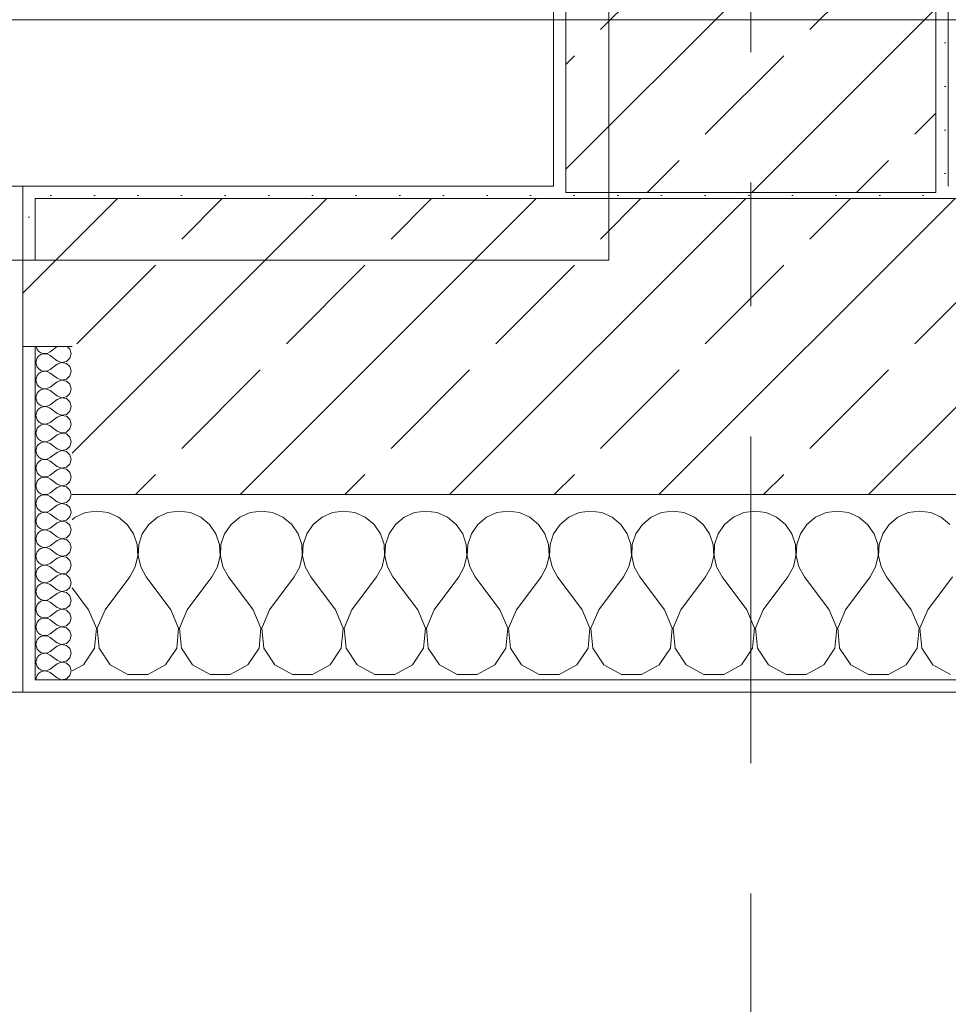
# Model space of a CAD drawing. Header units: metres. Extents: x -3.6 to 84.5, y -11 to 16.8.
# Tile 212 of 256: x 39.5 to 40.3, y -0.4 to 0.4. Entities that reach past the tile are written whole.
import ezdxf

# ---------------------------------------------------------------- set-up
doc = ezdxf.new("R2010")
doc.units = ezdxf.units.M
doc.header["$MEASUREMENT"] = 0
doc.linetypes.add('Strichlinie doppelt', pattern=[0.546806, 0.264583, -0.105833, 0.070556, -0.105833])
for name, color, linetype in [('451 - Universal.Achsen Raster', 7, 'Continuous'), ('604 - Struktur.Wand Aussen', 7, 'Continuous'), ('607 - Struktur.Stütze', 7, 'Continuous'), ('608 - Struktur.Träger', 7, 'Continuous'), ('653 - Abdeckung.TB Verkofferung', 7, 'Continuous')]:
    doc.layers.add(name, color=color, linetype=linetype)
pattern_1 = [(45, (0, 0), (-0.0848528, 0.0848528), []), (45, (-0.04243, 0.04243), (-0.0848528, 0.0848528), [0.09, -0.03])]
pattern_2 = [(45, (0, 0), (-0.01767767, 0.01767767), [0, -0.025])]
pattern_3 = [(0, (0, 0), (0, 0.08660254), [0, -0.05]), (0, (0.025, 0.0433), (0, 0.08660254), [0, -0.05])]

# ---------------------------------------------------------------- blocks, each defined once
blk = doc.blocks.new('*X97')
at = {"layer": '604 - Struktur.Wand Aussen', "color": 7, "linetype": 'Continuous', "lineweight": 5}
for p, q in [((39.58248, -0.01331), (39.58, -0.01536)), ((39.59089, -0.0096), (39.58248, -0.01331)), ((39.6, -0.00833), (39.59089, -0.0096)), ((39.60911, -0.0096), (39.6, -0.00833)), ((39.61752, -0.01331), (39.60911, -0.0096)), ((39.62461, -0.01918), (39.61752, -0.01331)), ((39.64914, -0.01331), (39.64206, -0.01918)), ((39.65756, -0.0096), (39.64914, -0.01331)), ((39.66667, -0.00833), (39.65756, -0.0096)), ((39.67578, -0.0096), (39.66667, -0.00833)), ((39.68419, -0.01331), (39.67578, -0.0096)), ((39.69127, -0.01918), (39.68419, -0.01331)), ((39.71581, -0.01331), (39.70873, -0.01918)), ((39.72422, -0.0096), (39.71581, -0.01331)), ((39.73333, -0.00833), (39.72422, -0.0096)), ((39.74244, -0.0096), (39.73333, -0.00833)), ((39.75086, -0.01331), (39.74244, -0.0096)), ((39.75794, -0.01918), (39.75086, -0.01331)), ((39.78248, -0.01331), (39.77539, -0.01918)), ((39.79089, -0.0096), (39.78248, -0.01331)), ((39.8, -0.00833), (39.79089, -0.0096)), ((39.80911, -0.0096), (39.8, -0.00833)), ((39.81752, -0.01331), (39.80911, -0.0096)), ((39.82461, -0.01918), (39.81752, -0.01331)), ((39.84914, -0.01331), (39.84206, -0.01918)), ((39.85756, -0.0096), (39.84914, -0.01331)), ((39.86667, -0.00833), (39.85756, -0.0096)), ((39.87578, -0.0096), (39.86667, -0.00833)), ((39.88419, -0.01331), (39.87578, -0.0096)), ((39.89127, -0.01918), (39.88419, -0.01331)), ((39.91581, -0.01331), (39.90873, -0.01918)), ((39.92422, -0.0096), (39.91581, -0.01331)), ((39.93333, -0.00833), (39.92422, -0.0096)), ((39.94244, -0.0096), (39.93333, -0.00833)), ((39.95086, -0.01331), (39.94244, -0.0096)), ((39.95794, -0.01918), (39.95086, -0.01331)), ((39.98248, -0.01331), (39.97539, -0.01918)), ((39.99089, -0.0096), (39.98248, -0.01331)), ((40, -0.00833), (39.99089, -0.0096)), ((40.00911, -0.0096), (40, -0.00833)), ((40.01752, -0.01331), (40.00911, -0.0096)), ((40.02461, -0.01918), (40.01752, -0.01331)), ((40.04914, -0.01331), (40.04206, -0.01918)), ((40.05756, -0.0096), (40.04914, -0.01331)), ((40.06667, -0.00833), (40.05756, -0.0096)), ((40.07578, -0.0096), (40.06667, -0.00833)), ((40.08419, -0.01331), (40.07578, -0.0096)), ((40.09127, -0.01918), (40.08419, -0.01331)), ((40.11581, -0.01331), (40.10873, -0.01918)), ((40.12422, -0.0096), (40.11581, -0.01331)), ((40.13333, -0.00833), (40.12422, -0.0096)), ((40.14244, -0.0096), (40.13333, -0.00833)), ((40.15086, -0.01331), (40.14244, -0.0096)), ((40.15794, -0.01918), (40.15086, -0.01331)), ((40.18248, -0.01331), (40.17539, -0.01918)), ((40.19089, -0.0096), (40.18248, -0.01331)), ((40.2, -0.00833), (40.19089, -0.0096)), ((40.20911, -0.0096), (40.2, -0.00833)), ((40.21752, -0.01331), (40.20911, -0.0096)), ((40.22461, -0.01918), (40.21752, -0.01331)), ((40.24914, -0.01331), (40.24206, -0.01918)), ((40.25756, -0.0096), (40.24914, -0.01331)), ((40.26667, -0.00833), (40.25756, -0.0096)), ((40.27578, -0.0096), (40.26667, -0.00833)), ((40.28419, -0.01331), (40.27578, -0.0096)), ((40.29127, -0.01918), (40.28419, -0.01331)), ((39.62981, -0.02676), (39.62461, -0.01918)), ((39.64206, -0.01918), (39.63685, -0.02676)), ((39.69648, -0.02676), (39.69127, -0.01918)), ((39.70873, -0.01918), (39.70352, -0.02676)), ((39.76315, -0.02676), (39.75794, -0.01918)), ((39.77539, -0.01918), (39.77019, -0.02676)), ((39.82981, -0.02676), (39.82461, -0.01918)), ((39.84206, -0.01918), (39.83685, -0.02676)), ((39.89648, -0.02676), (39.89127, -0.01918)), ((39.90873, -0.01918), (39.90352, -0.02676)), ((39.96315, -0.02676), (39.95794, -0.01918)), ((39.97539, -0.01918), (39.97019, -0.02676)), ((40.02981, -0.02676), (40.02461, -0.01918)), ((40.04206, -0.01918), (40.03685, -0.02676)), ((40.09648, -0.02676), (40.09127, -0.01918)), ((40.10873, -0.01918), (40.10352, -0.02676)), ((40.16315, -0.02676), (40.15794, -0.01918)), ((40.17539, -0.01918), (40.17019, -0.02676)), ((40.22981, -0.02676), (40.22461, -0.01918)), ((40.24206, -0.01918), (40.23685, -0.02676)), ((39.63275, -0.03547), (39.62981, -0.02676)), ((39.63685, -0.02676), (39.63391, -0.03547)), ((39.69942, -0.03547), (39.69648, -0.02676)), ((39.70352, -0.02676), (39.70058, -0.03547)), ((39.76609, -0.03547), (39.76315, -0.02676)), ((39.77019, -0.02676), (39.76725, -0.03547)), ((39.83275, -0.03547), (39.82981, -0.02676)), ((39.83685, -0.02676), (39.83391, -0.03547)), ((39.89942, -0.03547), (39.89648, -0.02676)), ((39.90352, -0.02676), (39.90058, -0.03547)), ((39.96609, -0.03547), (39.96315, -0.02676)), ((39.97019, -0.02676), (39.96725, -0.03547)), ((40.03275, -0.03547), (40.02981, -0.02676)), ((40.03685, -0.02676), (40.03391, -0.03547)), ((40.09942, -0.03547), (40.09648, -0.02676)), ((40.10352, -0.02676), (40.10058, -0.03547)), ((40.16609, -0.03547), (40.16315, -0.02676)), ((40.17019, -0.02676), (40.16725, -0.03547)), ((40.23275, -0.03547), (40.22981, -0.02676)), ((40.23685, -0.02676), (40.23391, -0.03547)), ((39.6332, -0.04466), (39.63275, -0.03547)), ((39.63391, -0.03547), (39.63347, -0.04466)), ((39.69987, -0.04466), (39.69942, -0.03547)), ((39.70058, -0.03547), (39.70013, -0.04466)), ((39.76653, -0.04466), (39.76609, -0.03547)), ((39.76725, -0.03547), (39.7668, -0.04466)), ((39.8332, -0.04466), (39.83275, -0.03547)), ((39.83391, -0.03547), (39.83347, -0.04466)), ((39.89987, -0.04466), (39.89942, -0.03547)), ((39.90058, -0.03547), (39.90013, -0.04466)), ((39.96653, -0.04466), (39.96609, -0.03547)), ((39.96725, -0.03547), (39.9668, -0.04466)), ((40.0332, -0.04466), (40.03275, -0.03547)), ((40.03391, -0.03547), (40.03347, -0.04466)), ((40.09987, -0.04466), (40.09942, -0.03547)), ((40.10058, -0.03547), (40.10013, -0.04466)), ((40.16653, -0.04466), (40.16609, -0.03547)), ((40.16725, -0.03547), (40.1668, -0.04466)), ((40.2332, -0.04466), (40.23275, -0.03547)), ((40.23391, -0.03547), (40.23347, -0.04466)), ((39.63112, -0.05362), (39.6332, -0.04466)), ((39.63347, -0.04466), (39.63555, -0.05362)), ((39.69778, -0.05362), (39.69987, -0.04466)), ((39.70013, -0.04466), (39.70222, -0.05362)), ((39.76445, -0.05362), (39.76653, -0.04466)), ((39.7668, -0.04466), (39.76888, -0.05362)), ((39.83112, -0.05362), (39.8332, -0.04466)), ((39.83347, -0.04466), (39.83555, -0.05362)), ((39.89778, -0.05362), (39.89987, -0.04466)), ((39.90013, -0.04466), (39.90222, -0.05362)), ((39.96445, -0.05362), (39.96653, -0.04466)), ((39.9668, -0.04466), (39.96888, -0.05362)), ((40.03112, -0.05362), (40.0332, -0.04466)), ((40.03347, -0.04466), (40.03555, -0.05362)), ((40.09778, -0.05362), (40.09987, -0.04466)), ((40.10013, -0.04466), (40.10222, -0.05362)), ((40.16445, -0.05362), (40.16653, -0.04466)), ((40.1668, -0.04466), (40.16888, -0.05362)), ((40.23112, -0.05362), (40.2332, -0.04466)), ((40.23347, -0.04466), (40.23555, -0.05362)), ((39.62667, -0.06167), (39.63112, -0.05362)), ((39.63555, -0.05362), (39.64, -0.06167)), ((39.69333, -0.06167), (39.69778, -0.05362)), ((39.70222, -0.05362), (39.70667, -0.06167)), ((39.76, -0.06167), (39.76445, -0.05362)), ((39.76888, -0.05362), (39.77333, -0.06167)), ((39.82667, -0.06167), (39.83112, -0.05362)), ((39.83555, -0.05362), (39.84, -0.06167)), ((39.89333, -0.06167), (39.89778, -0.05362)), ((39.90222, -0.05362), (39.90667, -0.06167)), ((39.96, -0.06167), (39.96445, -0.05362)), ((39.96888, -0.05362), (39.97333, -0.06167)), ((40.02667, -0.06167), (40.03112, -0.05362)), ((40.03555, -0.05362), (40.04, -0.06167)), ((40.09333, -0.06167), (40.09778, -0.05362)), ((40.10222, -0.05362), (40.10667, -0.06167)), ((40.16, -0.06167), (40.16445, -0.05362)), ((40.16888, -0.05362), (40.17333, -0.06167)), ((40.22667, -0.06167), (40.23112, -0.05362)), ((40.23555, -0.05362), (40.24, -0.06167)), ((39.60667, -0.08833), (39.62667, -0.06167)), ((39.66, -0.08833), (39.64, -0.06167)), ((39.67333, -0.08833), (39.69333, -0.06167)), ((39.72667, -0.08833), (39.70667, -0.06167)), ((39.74, -0.08833), (39.76, -0.06167)), ((39.79333, -0.08833), (39.77333, -0.06167)), ((39.80667, -0.08833), (39.82667, -0.06167)), ((39.86, -0.08833), (39.84, -0.06167)), ((39.87333, -0.08833), (39.89333, -0.06167)), ((39.92667, -0.08833), (39.90667, -0.06167)), ((39.94, -0.08833), (39.96, -0.06167)), ((39.99333, -0.08833), (39.97333, -0.06167)), ((40.00667, -0.08833), (40.02667, -0.06167)), ((40.06, -0.08833), (40.04, -0.06167)), ((40.07333, -0.08833), (40.09333, -0.06167)), ((40.12667, -0.08833), (40.10667, -0.06167)), ((40.14, -0.08833), (40.16, -0.06167)), ((40.19333, -0.08833), (40.17333, -0.06167)), ((40.20667, -0.08833), (40.22667, -0.06167)), ((40.26, -0.08833), (40.24, -0.06167)), ((40.27333, -0.08833), (40.29333, -0.06167)), ((39.59333, -0.08833), (39.58, -0.07056)), ((39.59962, -0.1033), (39.59333, -0.08833)), ((39.60667, -0.08833), (39.60038, -0.1033)), ((39.66629, -0.1033), (39.66, -0.08833)), ((39.67333, -0.08833), (39.66705, -0.1033)), ((39.73295, -0.1033), (39.72667, -0.08833)), ((39.74, -0.08833), (39.73371, -0.1033)), ((39.79962, -0.1033), (39.79333, -0.08833)), ((39.80667, -0.08833), (39.80038, -0.1033)), ((39.86629, -0.1033), (39.86, -0.08833)), ((39.87333, -0.08833), (39.86705, -0.1033)), ((39.93295, -0.1033), (39.92667, -0.08833)), ((39.94, -0.08833), (39.93371, -0.1033)), ((39.99962, -0.1033), (39.99333, -0.08833)), ((40.00667, -0.08833), (40.00038, -0.1033)), ((40.06629, -0.1033), (40.06, -0.08833)), ((40.07333, -0.08833), (40.06705, -0.1033)), ((40.13295, -0.1033), (40.12667, -0.08833)), ((40.14, -0.08833), (40.13371, -0.1033)), ((40.19962, -0.1033), (40.19333, -0.08833)), ((40.20667, -0.08833), (40.20038, -0.1033)), ((40.26629, -0.1033), (40.26, -0.08833)), ((40.27333, -0.08833), (40.26705, -0.1033)), ((39.59808, -0.11947), (39.59962, -0.1033)), ((39.60038, -0.1033), (39.60192, -0.11947)), ((39.66475, -0.11947), (39.66629, -0.1033)), ((39.66705, -0.1033), (39.66858, -0.11947)), ((39.73142, -0.11947), (39.73295, -0.1033)), ((39.73371, -0.1033), (39.73525, -0.11947)), ((39.79808, -0.11947), (39.79962, -0.1033)), ((39.80038, -0.1033), (39.80192, -0.11947)), ((39.86475, -0.11947), (39.86629, -0.1033)), ((39.86705, -0.1033), (39.86858, -0.11947)), ((39.93142, -0.11947), (39.93295, -0.1033)), ((39.93371, -0.1033), (39.93525, -0.11947)), ((39.99808, -0.11947), (39.99962, -0.1033)), ((40.00038, -0.1033), (40.00192, -0.11947)), ((40.06475, -0.11947), (40.06629, -0.1033)), ((40.06705, -0.1033), (40.06858, -0.11947)), ((40.13142, -0.11947), (40.13295, -0.1033)), ((40.13371, -0.1033), (40.13525, -0.11947)), ((40.19808, -0.11947), (40.19962, -0.1033)), ((40.20038, -0.1033), (40.20192, -0.11947)), ((40.26475, -0.11947), (40.26629, -0.1033)), ((40.26705, -0.1033), (40.26858, -0.11947)), ((39.5891, -0.13299), (39.59808, -0.11947)), ((39.60192, -0.11947), (39.6109, -0.13299)), ((39.65576, -0.13299), (39.66475, -0.11947)), ((39.66858, -0.11947), (39.67757, -0.13299)), ((39.72243, -0.13299), (39.73142, -0.11947)), ((39.73525, -0.11947), (39.74424, -0.13299)), ((39.7891, -0.13299), (39.79808, -0.11947)), ((39.80192, -0.11947), (39.8109, -0.13299)), ((39.85576, -0.13299), (39.86475, -0.11947)), ((39.86858, -0.11947), (39.87757, -0.13299)), ((39.92243, -0.13299), (39.93142, -0.11947)), ((39.93525, -0.11947), (39.94424, -0.13299)), ((39.9891, -0.13299), (39.99808, -0.11947)), ((40.00192, -0.11947), (40.0109, -0.13299)), ((40.05576, -0.13299), (40.06475, -0.11947)), ((40.06858, -0.11947), (40.07757, -0.13299)), ((40.12243, -0.13299), (40.13142, -0.11947)), ((40.13525, -0.11947), (40.14424, -0.13299)), ((40.1891, -0.13299), (40.19808, -0.11947)), ((40.20192, -0.11947), (40.2109, -0.13299)), ((40.25576, -0.13299), (40.26475, -0.11947)), ((40.26858, -0.11947), (40.27757, -0.13299)), ((39.58, -0.13787), (39.5891, -0.13299)), ((39.6109, -0.13299), (39.62521, -0.14066)), ((39.64145, -0.14066), (39.65576, -0.13299)), ((39.67757, -0.13299), (39.69188, -0.14066)), ((39.70812, -0.14066), (39.72243, -0.13299)), ((39.74424, -0.13299), (39.75855, -0.14066)), ((39.77479, -0.14066), (39.7891, -0.13299)), ((39.8109, -0.13299), (39.82521, -0.14066)), ((39.84145, -0.14066), (39.85576, -0.13299)), ((39.87757, -0.13299), (39.89188, -0.14066)), ((39.90812, -0.14066), (39.92243, -0.13299)), ((39.94424, -0.13299), (39.95855, -0.14066)), ((39.97479, -0.14066), (39.9891, -0.13299)), ((40.0109, -0.13299), (40.02521, -0.14066)), ((40.04145, -0.14066), (40.05576, -0.13299)), ((40.07757, -0.13299), (40.09188, -0.14066)), ((40.10812, -0.14066), (40.12243, -0.13299)), ((40.14424, -0.13299), (40.15855, -0.14066)), ((40.17479, -0.14066), (40.1891, -0.13299)), ((40.2109, -0.13299), (40.22521, -0.14066)), ((40.24145, -0.14066), (40.25576, -0.13299)), ((40.27757, -0.13299), (40.29188, -0.14066)), ((39.62521, -0.14066), (39.64145, -0.14066)), ((39.69188, -0.14066), (39.70812, -0.14066)), ((39.75855, -0.14066), (39.77479, -0.14066)), ((39.82521, -0.14066), (39.84145, -0.14066)), ((39.89188, -0.14066), (39.90812, -0.14066)), ((39.95855, -0.14066), (39.97479, -0.14066)), ((40.02521, -0.14066), (40.04145, -0.14066)), ((40.09188, -0.14066), (40.10812, -0.14066)), ((40.15855, -0.14066), (40.17479, -0.14066)), ((40.22521, -0.14066), (40.24145, -0.14066))]:
    blk.add_line(p, q, dxfattribs=at)
blk = doc.blocks.new('*X108')
at = {"layer": '604 - Struktur.Wand Aussen', "color": 7, "linetype": 'Continuous', "lineweight": 5}
for p, q in [((39.55091, 0.125), (39.55099, 0.12448)), ((39.55099, 0.12448), (39.55178, 0.12267)), ((39.55178, 0.12267), (39.55304, 0.12116)), ((39.55304, 0.12116), (39.55466, 0.12004)), ((39.55466, 0.12004), (39.55653, 0.11941)), ((39.5585, 0.11931), (39.56042, 0.11976)), ((39.56042, 0.11976), (39.56214, 0.12071)), ((39.56786, 0.125), (39.56214, 0.12071)), ((39.57822, 0.12304), (39.57608, 0.125)), ((39.57929, 0.11929), (39.57822, 0.12304)), ((39.55099, 0.11409), (39.55071, 0.11214)), ((39.55071, 0.11214), (39.55099, 0.11019)), ((39.55178, 0.1159), (39.55099, 0.11409)), ((39.55304, 0.11742), (39.55178, 0.1159)), ((39.55466, 0.11853), (39.55304, 0.11742)), ((39.55653, 0.11916), (39.55466, 0.11853)), ((39.55653, 0.11941), (39.5585, 0.11931)), ((39.5585, 0.11926), (39.55653, 0.11916)), ((39.56042, 0.11881), (39.5585, 0.11926)), ((39.56214, 0.11786), (39.56042, 0.11881)), ((39.56786, 0.11357), (39.56214, 0.11786)), ((39.56786, 0.11357), (39.5715, 0.11217)), ((39.5715, 0.11211), (39.56786, 0.11071)), ((39.5715, 0.11217), (39.57534, 0.1129)), ((39.57534, 0.11139), (39.5715, 0.11211)), ((39.57534, 0.1129), (39.57822, 0.11553)), ((39.57822, 0.11553), (39.57929, 0.11929)), ((39.55099, 0.11019), (39.55178, 0.10839)), ((39.55178, 0.10839), (39.55304, 0.10687)), ((39.55304, 0.10687), (39.55466, 0.10575)), ((39.55466, 0.10425), (39.55304, 0.10313)), ((39.55466, 0.10575), (39.55653, 0.10512)), ((39.55653, 0.10488), (39.55466, 0.10425)), ((39.55653, 0.10512), (39.5585, 0.10503)), ((39.5585, 0.10497), (39.55653, 0.10488)), ((39.5585, 0.10503), (39.56042, 0.10547)), ((39.56042, 0.10453), (39.5585, 0.10497)), ((39.56042, 0.10547), (39.56214, 0.10643)), ((39.56214, 0.10357), (39.56042, 0.10453)), ((39.56786, 0.11071), (39.56214, 0.10643)), ((39.57822, 0.10876), (39.57534, 0.11139)), ((39.57929, 0.105), (39.57822, 0.10876)), ((39.57822, 0.10124), (39.57929, 0.105)), ((39.55099, 0.09981), (39.55071, 0.09786)), ((39.55071, 0.09786), (39.55099, 0.09591)), ((39.55178, 0.10161), (39.55099, 0.09981)), ((39.55099, 0.09591), (39.55178, 0.0941)), ((39.55304, 0.10313), (39.55178, 0.10161)), ((39.56786, 0.09929), (39.56214, 0.10357)), ((39.56786, 0.09643), (39.56214, 0.09214)), ((39.56786, 0.09929), (39.5715, 0.09789)), ((39.5715, 0.09783), (39.56786, 0.09643)), ((39.5715, 0.09789), (39.57534, 0.09861)), ((39.57534, 0.0971), (39.5715, 0.09783)), ((39.57534, 0.09861), (39.57822, 0.10124)), ((39.57822, 0.09447), (39.57534, 0.0971)), ((39.55178, 0.0941), (39.55304, 0.09258)), ((39.55304, 0.08884), (39.55178, 0.08733)), ((39.55304, 0.09258), (39.55466, 0.09147)), ((39.55466, 0.08996), (39.55304, 0.08884)), ((39.55466, 0.09147), (39.55653, 0.09084)), ((39.55653, 0.09059), (39.55466, 0.08996)), ((39.55653, 0.09084), (39.5585, 0.09074)), ((39.5585, 0.09069), (39.55653, 0.09059)), ((39.5585, 0.09074), (39.56042, 0.09119)), ((39.56042, 0.09024), (39.5585, 0.09069)), ((39.56042, 0.09119), (39.56214, 0.09214)), ((39.56214, 0.08929), (39.56042, 0.09024)), ((39.56786, 0.085), (39.56214, 0.08929)), ((39.57929, 0.09071), (39.57822, 0.09447)), ((39.57822, 0.08696), (39.57929, 0.09071)), ((39.55099, 0.08552), (39.55071, 0.08357)), ((39.55071, 0.08357), (39.55099, 0.08162)), ((39.55178, 0.08733), (39.55099, 0.08552)), ((39.55099, 0.08162), (39.55178, 0.07982)), ((39.55178, 0.07982), (39.55304, 0.0783)), ((39.56786, 0.08214), (39.56214, 0.07786)), ((39.56786, 0.085), (39.5715, 0.0836)), ((39.5715, 0.08354), (39.56786, 0.08214)), ((39.5715, 0.0836), (39.57534, 0.08433)), ((39.57534, 0.08282), (39.5715, 0.08354)), ((39.57534, 0.08433), (39.57822, 0.08696)), ((39.57822, 0.08018), (39.57534, 0.08282)), ((39.57929, 0.07643), (39.57822, 0.08018)), ((39.55178, 0.07304), (39.55099, 0.07124)), ((39.55304, 0.07456), (39.55178, 0.07304)), ((39.55304, 0.0783), (39.55466, 0.07718)), ((39.55466, 0.07567), (39.55304, 0.07456)), ((39.55466, 0.07718), (39.55653, 0.07655)), ((39.55653, 0.0763), (39.55466, 0.07567)), ((39.55653, 0.07655), (39.5585, 0.07646)), ((39.5585, 0.0764), (39.55653, 0.0763)), ((39.5585, 0.07646), (39.56042, 0.0769)), ((39.56042, 0.07595), (39.5585, 0.0764)), ((39.56042, 0.0769), (39.56214, 0.07786)), ((39.56214, 0.075), (39.56042, 0.07595)), ((39.56786, 0.07071), (39.56214, 0.075)), ((39.57534, 0.07004), (39.57822, 0.07267)), ((39.57822, 0.07267), (39.57929, 0.07643)), ((39.55099, 0.07124), (39.55071, 0.06929)), ((39.55071, 0.06929), (39.55099, 0.06733)), ((39.55099, 0.06733), (39.55178, 0.06553)), ((39.55178, 0.06553), (39.55304, 0.06401)), ((39.55304, 0.06401), (39.55466, 0.0629)), ((39.56786, 0.06786), (39.56214, 0.06357)), ((39.56786, 0.07071), (39.5715, 0.06931)), ((39.5715, 0.06926), (39.56786, 0.06786)), ((39.5715, 0.06931), (39.57534, 0.07004)), ((39.57534, 0.06853), (39.5715, 0.06926)), ((39.57822, 0.0659), (39.57534, 0.06853)), ((39.57929, 0.06214), (39.57822, 0.0659)), ((39.55099, 0.05695), (39.55071, 0.055)), ((39.55178, 0.05876), (39.55099, 0.05695)), ((39.55304, 0.06027), (39.55178, 0.05876)), ((39.55466, 0.06139), (39.55304, 0.06027)), ((39.55466, 0.0629), (39.55653, 0.06227)), ((39.55653, 0.06202), (39.55466, 0.06139)), ((39.55653, 0.06227), (39.5585, 0.06217)), ((39.5585, 0.06211), (39.55653, 0.06202)), ((39.5585, 0.06217), (39.56042, 0.06262)), ((39.56042, 0.06167), (39.5585, 0.06211)), ((39.56042, 0.06262), (39.56214, 0.06357)), ((39.56214, 0.06071), (39.56042, 0.06167)), ((39.56786, 0.05643), (39.56214, 0.06071)), ((39.56786, 0.05643), (39.5715, 0.05503)), ((39.57534, 0.05575), (39.57822, 0.05839)), ((39.57822, 0.05839), (39.57929, 0.06214)), ((39.55071, 0.055), (39.55099, 0.05305)), ((39.55099, 0.05305), (39.55178, 0.05124)), ((39.55178, 0.05124), (39.55304, 0.04973)), ((39.55304, 0.04973), (39.55466, 0.04861)), ((39.55466, 0.04861), (39.55653, 0.04798)), ((39.55653, 0.04798), (39.5585, 0.04789)), ((39.5585, 0.04789), (39.56042, 0.04833)), ((39.56042, 0.04833), (39.56214, 0.04929)), ((39.56786, 0.05357), (39.56214, 0.04929)), ((39.5715, 0.05497), (39.56786, 0.05357)), ((39.5715, 0.05503), (39.57534, 0.05575)), ((39.57534, 0.05425), (39.5715, 0.05497)), ((39.57822, 0.05161), (39.57534, 0.05425)), ((39.57929, 0.04786), (39.57822, 0.05161)), ((39.55099, 0.04267), (39.55071, 0.04071)), ((39.55071, 0.04071), (39.55099, 0.03876)), ((39.55178, 0.04447), (39.55099, 0.04267)), ((39.55304, 0.04599), (39.55178, 0.04447)), ((39.55466, 0.0471), (39.55304, 0.04599)), ((39.55653, 0.04773), (39.55466, 0.0471)), ((39.5585, 0.04783), (39.55653, 0.04773)), ((39.56042, 0.04738), (39.5585, 0.04783)), ((39.56214, 0.04643), (39.56042, 0.04738)), ((39.56786, 0.04214), (39.56214, 0.04643)), ((39.56786, 0.04214), (39.5715, 0.04074)), ((39.5715, 0.04069), (39.56786, 0.03929)), ((39.5715, 0.04074), (39.57534, 0.04147)), ((39.57534, 0.03996), (39.5715, 0.04069)), ((39.57534, 0.04147), (39.57822, 0.0441)), ((39.57822, 0.03733), (39.57534, 0.03996)), ((39.57822, 0.0441), (39.57929, 0.04786)), ((39.55099, 0.03876), (39.55178, 0.03696)), ((39.55178, 0.03696), (39.55304, 0.03544)), ((39.55304, 0.03544), (39.55466, 0.03433)), ((39.55466, 0.03282), (39.55304, 0.0317)), ((39.55466, 0.03433), (39.55653, 0.0337)), ((39.55653, 0.03345), (39.55466, 0.03282)), ((39.55653, 0.0337), (39.5585, 0.0336)), ((39.5585, 0.03354), (39.55653, 0.03345)), ((39.5585, 0.0336), (39.56042, 0.03405)), ((39.56042, 0.0331), (39.5585, 0.03354)), ((39.56042, 0.03405), (39.56214, 0.035)), ((39.56214, 0.03214), (39.56042, 0.0331)), ((39.56786, 0.03929), (39.56214, 0.035)), ((39.56786, 0.02786), (39.56214, 0.03214)), ((39.57929, 0.03357), (39.57822, 0.03733)), ((39.57822, 0.02982), (39.57929, 0.03357)), ((39.55099, 0.02838), (39.55071, 0.02643)), ((39.55071, 0.02643), (39.55099, 0.02448)), ((39.55178, 0.03018), (39.55099, 0.02838)), ((39.55099, 0.02448), (39.55178, 0.02267)), ((39.55304, 0.0317), (39.55178, 0.03018)), ((39.56786, 0.025), (39.56214, 0.02071)), ((39.56786, 0.02786), (39.5715, 0.02646)), ((39.5715, 0.0264), (39.56786, 0.025)), ((39.5715, 0.02646), (39.57534, 0.02718)), ((39.57534, 0.02567), (39.5715, 0.0264)), ((39.57534, 0.02718), (39.57822, 0.02982)), ((39.57822, 0.02304), (39.57534, 0.02567)), ((39.55178, 0.02267), (39.55304, 0.02116)), ((39.55304, 0.01742), (39.55178, 0.0159)), ((39.55304, 0.02116), (39.55466, 0.02004)), ((39.55466, 0.01853), (39.55304, 0.01742)), ((39.55466, 0.02004), (39.55653, 0.01941)), ((39.55653, 0.01916), (39.55466, 0.01853)), ((39.55653, 0.01941), (39.5585, 0.01931)), ((39.5585, 0.01926), (39.55653, 0.01916)), ((39.5585, 0.01931), (39.56042, 0.01976)), ((39.56042, 0.01881), (39.5585, 0.01926)), ((39.56042, 0.01976), (39.56214, 0.02071)), ((39.56214, 0.01786), (39.56042, 0.01881)), ((39.56786, 0.01357), (39.56214, 0.01786)), ((39.57929, 0.01929), (39.57822, 0.02304)), ((39.57822, 0.01553), (39.57929, 0.01929)), ((39.55099, 0.01409), (39.55071, 0.01214)), ((39.55071, 0.01214), (39.55099, 0.01019)), ((39.55178, 0.0159), (39.55099, 0.01409)), ((39.55099, 0.01019), (39.55178, 0.00839)), ((39.55178, 0.00839), (39.55304, 0.00687)), ((39.56786, 0.01071), (39.56214, 0.00643)), ((39.56786, 0.01357), (39.5715, 0.01217)), ((39.5715, 0.01211), (39.56786, 0.01071)), ((39.5715, 0.01217), (39.57534, 0.0129)), ((39.57534, 0.01139), (39.5715, 0.01211)), ((39.57534, 0.0129), (39.57822, 0.01553)), ((39.57822, 0.00876), (39.57534, 0.01139)), ((39.57929, 0.005), (39.57822, 0.00876)), ((39.55178, 0.00161), (39.55099, -0.00019)), ((39.55304, 0.00313), (39.55178, 0.00161)), ((39.55304, 0.00687), (39.55466, 0.00575)), ((39.55466, 0.00425), (39.55304, 0.00313)), ((39.55466, 0.00575), (39.55653, 0.00512)), ((39.55653, 0.00488), (39.55466, 0.00425)), ((39.55653, 0.00512), (39.5585, 0.00503)), ((39.5585, 0.00497), (39.55653, 0.00488)), ((39.5585, 0.00503), (39.56042, 0.00547)), ((39.56042, 0.00453), (39.5585, 0.00497)), ((39.56042, 0.00547), (39.56214, 0.00643)), ((39.56214, 0.00357), (39.56042, 0.00453)), ((39.56786, -0.00071), (39.56214, 0.00357)), ((39.57534, -0.00139), (39.57822, 0.00124)), ((39.57822, 0.00124), (39.57929, 0.005)), ((39.55099, -0.00019), (39.55071, -0.00214)), ((39.55071, -0.00214), (39.55099, -0.00409)), ((39.55099, -0.00409), (39.55178, -0.0059)), ((39.55178, -0.0059), (39.55304, -0.00742)), ((39.55304, -0.00742), (39.55466, -0.00853)), ((39.56042, -0.00881), (39.56214, -0.00786)), ((39.56786, -0.00357), (39.56214, -0.00786)), ((39.56786, -0.00071), (39.5715, -0.00211)), ((39.5715, -0.00217), (39.56786, -0.00357)), ((39.5715, -0.00211), (39.57534, -0.00139)), ((39.57534, -0.0029), (39.5715, -0.00217)), ((39.57822, -0.00553), (39.57534, -0.0029)), ((39.57929, -0.00929), (39.57822, -0.00553)), ((39.55099, -0.01448), (39.55071, -0.01643)), ((39.55178, -0.01267), (39.55099, -0.01448)), ((39.55304, -0.01116), (39.55178, -0.01267)), ((39.55466, -0.01004), (39.55304, -0.01116)), ((39.55466, -0.00853), (39.55653, -0.00916)), ((39.55653, -0.00941), (39.55466, -0.01004)), ((39.55653, -0.00916), (39.5585, -0.00926)), ((39.5585, -0.00931), (39.55653, -0.00941)), ((39.5585, -0.00926), (39.56042, -0.00881)), ((39.56042, -0.00976), (39.5585, -0.00931)), ((39.56214, -0.01071), (39.56042, -0.00976)), ((39.56786, -0.015), (39.56214, -0.01071)), ((39.56786, -0.015), (39.5715, -0.0164)), ((39.5715, -0.0164), (39.57534, -0.01567)), ((39.57534, -0.01567), (39.57822, -0.01304)), ((39.57822, -0.01304), (39.57929, -0.00929)), ((39.55071, -0.01643), (39.55099, -0.01838)), ((39.55099, -0.01838), (39.55178, -0.02018)), ((39.55178, -0.02018), (39.55304, -0.0217)), ((39.55304, -0.0217), (39.55466, -0.02282)), ((39.55466, -0.02282), (39.55653, -0.02345)), ((39.55653, -0.0237), (39.55466, -0.02433)), ((39.55653, -0.02345), (39.5585, -0.02354)), ((39.5585, -0.0236), (39.55653, -0.0237)), ((39.5585, -0.02354), (39.56042, -0.0231)), ((39.56042, -0.02405), (39.5585, -0.0236)), ((39.56042, -0.0231), (39.56214, -0.02214)), ((39.56786, -0.01786), (39.56214, -0.02214)), ((39.5715, -0.01646), (39.56786, -0.01786)), ((39.57534, -0.01718), (39.5715, -0.01646)), ((39.57822, -0.01982), (39.57534, -0.01718)), ((39.57929, -0.02357), (39.57822, -0.01982)), ((39.57822, -0.02733), (39.57929, -0.02357)), ((39.55099, -0.02876), (39.55071, -0.03071)), ((39.55071, -0.03071), (39.55099, -0.03267)), ((39.55178, -0.02696), (39.55099, -0.02876)), ((39.55304, -0.02544), (39.55178, -0.02696)), ((39.55466, -0.02433), (39.55304, -0.02544)), ((39.56214, -0.025), (39.56042, -0.02405)), ((39.56786, -0.02929), (39.56214, -0.025)), ((39.56786, -0.02929), (39.5715, -0.03069)), ((39.5715, -0.03074), (39.56786, -0.03214)), ((39.5715, -0.03069), (39.57534, -0.02996)), ((39.57534, -0.03147), (39.5715, -0.03074)), ((39.57534, -0.02996), (39.57822, -0.02733)), ((39.57822, -0.0341), (39.57534, -0.03147)), ((39.55099, -0.03267), (39.55178, -0.03447)), ((39.55178, -0.03447), (39.55304, -0.03599)), ((39.55304, -0.03973), (39.55178, -0.04124)), ((39.55304, -0.03599), (39.55466, -0.0371)), ((39.55466, -0.03861), (39.55304, -0.03973)), ((39.55466, -0.0371), (39.55653, -0.03773)), ((39.55653, -0.03798), (39.55466, -0.03861)), ((39.55653, -0.03773), (39.5585, -0.03783)), ((39.5585, -0.03789), (39.55653, -0.03798)), ((39.5585, -0.03783), (39.56042, -0.03738)), ((39.56042, -0.03833), (39.5585, -0.03789)), ((39.56042, -0.03738), (39.56214, -0.03643)), ((39.56214, -0.03929), (39.56042, -0.03833)), ((39.56786, -0.03214), (39.56214, -0.03643)), ((39.56786, -0.04357), (39.56214, -0.03929)), ((39.57929, -0.03786), (39.57822, -0.0341)), ((39.57822, -0.04161), (39.57929, -0.03786)), ((39.55099, -0.04305), (39.55071, -0.045)), ((39.55071, -0.045), (39.55099, -0.04695)), ((39.55178, -0.04124), (39.55099, -0.04305)), ((39.55099, -0.04695), (39.55178, -0.04876)), ((39.56786, -0.04643), (39.56214, -0.05071)), ((39.56786, -0.04357), (39.5715, -0.04497)), ((39.5715, -0.04503), (39.56786, -0.04643)), ((39.5715, -0.04497), (39.57534, -0.04425)), ((39.57534, -0.04575), (39.5715, -0.04503)), ((39.57534, -0.04425), (39.57822, -0.04161)), ((39.57822, -0.04839), (39.57534, -0.04575)), ((39.55178, -0.05553), (39.55099, -0.05733)), ((39.55178, -0.04876), (39.55304, -0.05027)), ((39.55304, -0.05401), (39.55178, -0.05553)), ((39.55304, -0.05027), (39.55466, -0.05139)), ((39.55466, -0.0529), (39.55304, -0.05401)), ((39.55466, -0.05139), (39.55653, -0.05202)), ((39.55653, -0.05227), (39.55466, -0.0529)), ((39.55653, -0.05202), (39.5585, -0.05211)), ((39.5585, -0.05217), (39.55653, -0.05227)), ((39.5585, -0.05211), (39.56042, -0.05167)), ((39.56042, -0.05262), (39.5585, -0.05217)), ((39.56042, -0.05167), (39.56214, -0.05071)), ((39.56214, -0.05357), (39.56042, -0.05262)), ((39.56786, -0.05786), (39.56214, -0.05357)), ((39.57929, -0.05214), (39.57822, -0.04839)), ((39.57822, -0.0559), (39.57929, -0.05214)), ((39.55099, -0.05733), (39.55071, -0.05929)), ((39.55071, -0.05929), (39.55099, -0.06124)), ((39.55099, -0.06124), (39.55178, -0.06304)), ((39.55178, -0.06304), (39.55304, -0.06456)), ((39.56786, -0.06071), (39.56214, -0.065)), ((39.56786, -0.05786), (39.5715, -0.05926)), ((39.5715, -0.05931), (39.56786, -0.06071)), ((39.5715, -0.05926), (39.57534, -0.05853)), ((39.57534, -0.06004), (39.5715, -0.05931)), ((39.57534, -0.05853), (39.57822, -0.0559)), ((39.57822, -0.06267), (39.57534, -0.06004)), ((39.57929, -0.06643), (39.57822, -0.06267)), ((39.55099, -0.07162), (39.55071, -0.07357)), ((39.55178, -0.06982), (39.55099, -0.07162)), ((39.55304, -0.0683), (39.55178, -0.06982)), ((39.55304, -0.06456), (39.55466, -0.06567)), ((39.55466, -0.06718), (39.55304, -0.0683)), ((39.55466, -0.06567), (39.55653, -0.0663)), ((39.55653, -0.06655), (39.55466, -0.06718)), ((39.55653, -0.0663), (39.5585, -0.0664)), ((39.5585, -0.06646), (39.55653, -0.06655)), ((39.5585, -0.0664), (39.56042, -0.06595)), ((39.56042, -0.0669), (39.5585, -0.06646)), ((39.56042, -0.06595), (39.56214, -0.065)), ((39.56214, -0.06786), (39.56042, -0.0669)), ((39.56786, -0.07214), (39.56214, -0.06786)), ((39.57534, -0.07282), (39.57822, -0.07018)), ((39.57822, -0.07018), (39.57929, -0.06643)), ((39.55071, -0.07357), (39.55099, -0.07552)), ((39.55099, -0.07552), (39.55178, -0.07733)), ((39.55178, -0.07733), (39.55304, -0.07884)), ((39.55304, -0.07884), (39.55466, -0.07996)), ((39.56042, -0.08024), (39.56214, -0.07929)), ((39.56786, -0.075), (39.56214, -0.07929)), ((39.56786, -0.07214), (39.5715, -0.07354)), ((39.5715, -0.0736), (39.56786, -0.075)), ((39.5715, -0.07354), (39.57534, -0.07282)), ((39.57534, -0.07433), (39.5715, -0.0736)), ((39.57822, -0.07696), (39.57534, -0.07433)), ((39.57929, -0.08071), (39.57822, -0.07696)), ((39.55099, -0.08591), (39.55071, -0.08786)), ((39.55178, -0.0841), (39.55099, -0.08591)), ((39.55304, -0.08258), (39.55178, -0.0841)), ((39.55466, -0.08147), (39.55304, -0.08258)), ((39.55466, -0.07996), (39.55653, -0.08059)), ((39.55653, -0.08084), (39.55466, -0.08147)), ((39.55653, -0.08059), (39.5585, -0.08069)), ((39.5585, -0.08074), (39.55653, -0.08084)), ((39.5585, -0.08069), (39.56042, -0.08024)), ((39.56042, -0.08119), (39.5585, -0.08074)), ((39.56214, -0.08214), (39.56042, -0.08119)), ((39.56786, -0.08643), (39.56214, -0.08214)), ((39.56786, -0.08643), (39.5715, -0.08783)), ((39.5715, -0.08783), (39.57534, -0.0871)), ((39.57534, -0.0871), (39.57822, -0.08447)), ((39.57822, -0.08447), (39.57929, -0.08071)), ((39.55071, -0.08786), (39.55099, -0.08981)), ((39.55099, -0.08981), (39.55178, -0.09161)), ((39.55178, -0.09161), (39.55304, -0.09313)), ((39.55304, -0.09313), (39.55466, -0.09425)), ((39.55466, -0.09575), (39.55304, -0.09687)), ((39.55466, -0.09425), (39.55653, -0.09488)), ((39.55653, -0.09512), (39.55466, -0.09575)), ((39.55653, -0.09488), (39.5585, -0.09497)), ((39.5585, -0.09503), (39.55653, -0.09512)), ((39.5585, -0.09497), (39.56042, -0.09453)), ((39.56042, -0.09547), (39.5585, -0.09503)), ((39.56042, -0.09453), (39.56214, -0.09357)), ((39.56214, -0.09643), (39.56042, -0.09547)), ((39.56786, -0.08929), (39.56214, -0.09357)), ((39.5715, -0.08789), (39.56786, -0.08929)), ((39.57534, -0.08861), (39.5715, -0.08789)), ((39.57822, -0.09124), (39.57534, -0.08861)), ((39.57929, -0.095), (39.57822, -0.09124)), ((39.57822, -0.09876), (39.57929, -0.095)), ((39.55099, -0.10019), (39.55071, -0.10214)), ((39.55071, -0.10214), (39.55099, -0.10409)), ((39.55178, -0.09839), (39.55099, -0.10019)), ((39.55304, -0.09687), (39.55178, -0.09839)), ((39.56786, -0.10071), (39.56214, -0.09643)), ((39.56786, -0.10357), (39.56214, -0.10786)), ((39.56786, -0.10071), (39.5715, -0.10211)), ((39.5715, -0.10217), (39.56786, -0.10357)), ((39.5715, -0.10211), (39.57534, -0.10139)), ((39.57534, -0.1029), (39.5715, -0.10217)), ((39.57534, -0.10139), (39.57822, -0.09876)), ((39.57822, -0.10553), (39.57534, -0.1029)), ((39.55099, -0.10409), (39.55178, -0.1059)), ((39.55178, -0.1059), (39.55304, -0.10742)), ((39.55304, -0.11116), (39.55178, -0.11267)), ((39.55304, -0.10742), (39.55466, -0.10853)), ((39.55466, -0.11004), (39.55304, -0.11116)), ((39.55466, -0.10853), (39.55653, -0.10916)), ((39.55653, -0.10941), (39.55466, -0.11004)), ((39.55653, -0.10916), (39.5585, -0.10926)), ((39.5585, -0.10931), (39.55653, -0.10941)), ((39.5585, -0.10926), (39.56042, -0.10881)), ((39.56042, -0.10976), (39.5585, -0.10931)), ((39.56042, -0.10881), (39.56214, -0.10786)), ((39.56214, -0.11071), (39.56042, -0.10976)), ((39.56786, -0.115), (39.56214, -0.11071)), ((39.57929, -0.10929), (39.57822, -0.10553)), ((39.57822, -0.11304), (39.57929, -0.10929)), ((39.55099, -0.11448), (39.55071, -0.11643)), ((39.55071, -0.11643), (39.55099, -0.11838)), ((39.55178, -0.11267), (39.55099, -0.11448)), ((39.55099, -0.11838), (39.55178, -0.12018)), ((39.56786, -0.11786), (39.56214, -0.12214)), ((39.56786, -0.115), (39.5715, -0.1164)), ((39.5715, -0.11646), (39.56786, -0.11786)), ((39.5715, -0.1164), (39.57534, -0.11567)), ((39.57534, -0.11718), (39.5715, -0.11646)), ((39.57534, -0.11567), (39.57822, -0.11304)), ((39.57822, -0.11982), (39.57534, -0.11718)), ((39.55178, -0.12696), (39.55099, -0.12876)), ((39.55178, -0.12018), (39.55304, -0.1217)), ((39.55304, -0.12544), (39.55178, -0.12696)), ((39.55304, -0.1217), (39.55466, -0.12282)), ((39.55466, -0.12433), (39.55304, -0.12544)), ((39.55466, -0.12282), (39.55653, -0.12345)), ((39.55653, -0.1237), (39.55466, -0.12433)), ((39.55653, -0.12345), (39.5585, -0.12354)), ((39.5585, -0.1236), (39.55653, -0.1237)), ((39.5585, -0.12354), (39.56042, -0.1231)), ((39.56042, -0.12405), (39.5585, -0.1236)), ((39.56042, -0.1231), (39.56214, -0.12214)), ((39.56214, -0.125), (39.56042, -0.12405)), ((39.56786, -0.12929), (39.56214, -0.125)), ((39.57534, -0.12996), (39.57822, -0.12733)), ((39.57929, -0.12357), (39.57822, -0.11982)), ((39.57822, -0.12733), (39.57929, -0.12357)), ((39.55099, -0.12876), (39.55071, -0.13071)), ((39.55071, -0.13071), (39.55099, -0.13267)), ((39.55099, -0.13267), (39.55178, -0.13447)), ((39.55178, -0.13447), (39.55304, -0.13599)), ((39.56786, -0.13214), (39.56214, -0.13643)), ((39.56786, -0.12929), (39.5715, -0.13069)), ((39.5715, -0.13074), (39.56786, -0.13214)), ((39.5715, -0.13069), (39.57534, -0.12996)), ((39.57534, -0.13147), (39.5715, -0.13074)), ((39.57822, -0.1341), (39.57534, -0.13147)), ((39.57929, -0.13786), (39.57822, -0.1341)), ((39.55099, -0.14305), (39.55071, -0.145)), ((39.55178, -0.14124), (39.55099, -0.14305)), ((39.55304, -0.13973), (39.55178, -0.14124)), ((39.55304, -0.13599), (39.55466, -0.1371)), ((39.55466, -0.13861), (39.55304, -0.13973)), ((39.55466, -0.1371), (39.55653, -0.13773)), ((39.55653, -0.13798), (39.55466, -0.13861)), ((39.55653, -0.13773), (39.5585, -0.13783)), ((39.5585, -0.13789), (39.55653, -0.13798)), ((39.5585, -0.13783), (39.56042, -0.13738)), ((39.56042, -0.13833), (39.5585, -0.13789)), ((39.56042, -0.13738), (39.56214, -0.13643)), ((39.56214, -0.13929), (39.56042, -0.13833)), ((39.56786, -0.14357), (39.56214, -0.13929)), ((39.56786, -0.14357), (39.5715, -0.14497)), ((39.57534, -0.14425), (39.57822, -0.14161)), ((39.57822, -0.14161), (39.57929, -0.13786)), ((39.5715, -0.14497), (39.57534, -0.14425))]:
    blk.add_line(p, q, dxfattribs=at)

msp = doc.modelspace()

# ---------------------------------------------------------------- hatches: boundary and pattern name
at = {"layer": '604 - Struktur.Wand Aussen', "linetype": 'Continuous', "lineweight": 0, "true_color": 0x000000}
h = msp.add_hatch(dxfattribs=at)
h.set_pattern_fill('Gips_0001', color=18, style=0, pattern_type=2)
h.set_pattern_definition(pattern_2)
h.paths.add_polyline_path([(39.54, 0.255), (39.54, 0.195), (39.55, 0.195), (39.55, 0.255)])
h = msp.add_hatch(dxfattribs=at)
h.set_pattern_fill('Gips_0001', color=18, style=0, pattern_type=2)
h.set_pattern_definition(pattern_2)
h.paths.add_polyline_path([(39.55, 0.255), (39.55, 0.245), (39.96999, 0.245), (39.96999, 0.255)])
h = msp.add_hatch(dxfattribs=at)
h.set_pattern_fill('Gips_0001', color=18, style=0, pattern_type=2)
h.set_pattern_definition(pattern_2)
h.paths.add_polyline_path([(40.28999, 0.255), (40.28999, 0.245), (40.73, 0.245), (40.73, 0.255)])
h = msp.add_hatch(dxfattribs=at)
h.set_pattern_fill('Beton__Stahlbeton_0001', color=18, style=0, pattern_type=2)
h.set_pattern_definition(pattern_1)
h.paths.add_polyline_path([(39.54, 0.195), (39.54, 0.125), (39.55, 0.125), (39.58, 0.125), (39.58, 0.005), (40.7, 0.005), (40.7, 0.125), (40.73, 0.125), (40.74, 0.125), (40.74, 0.195), (40.73, 0.195), (40.73, 0.245), (39.55, 0.245), (39.55, 0.195)])
h = msp.add_hatch(dxfattribs=at)
h.set_pattern_fill('Verputz_0001', color=18, style=0, pattern_type=2)
h.set_pattern_definition(pattern_3)
h.paths.add_polyline_path([(39.55, 0.125), (39.54, 0.125), (39.54, -0.155), (39.55, -0.155)])
h = msp.add_hatch(dxfattribs=at)
h.set_pattern_fill('Verputz_0001', color=18, style=0, pattern_type=2)
h.set_pattern_definition(pattern_3)
h.paths.add_polyline_path([(39.55, -0.145), (39.55, -0.155), (40.73, -0.155), (40.73, -0.145)])
at = {"layer": '607 - Struktur.Stütze', "linetype": 'Continuous', "lineweight": 0, "true_color": 0x000000}
h = msp.add_hatch(dxfattribs=at)
h.set_pattern_fill('Gips_0001', color=18, style=0, pattern_type=2)
h.set_pattern_definition(pattern_2)
h.paths.add_polyline_path([(40.165, 0.70998), (40.165, 0.69998), (40.27999, 0.69998), (40.27999, 0.255), (40.28999, 0.255), (40.28999, 0.70998)])
h = msp.add_hatch(dxfattribs=at)
h.set_pattern_fill('Gips_0001', color=18, style=0, pattern_type=2)
h.set_pattern_definition(pattern_2)
h.paths.add_polyline_path([(39.96999, 0.255), (39.97999, 0.255), (39.97999, 0.69998), (39.96999, 0.69998)])
h = msp.add_hatch(dxfattribs=at)
h.set_pattern_fill('Beton__Stahlbeton_0001', color=18, style=0, pattern_type=2)
h.set_pattern_definition(pattern_1)
h.paths.add_polyline_path([(39.97999, 0.24998), (40.27999, 0.24998), (40.27999, 0.69998), (39.97999, 0.69998)])
h = msp.add_hatch(dxfattribs=at)
h.set_pattern_fill('Gips_0001', color=18, style=0, pattern_type=2)
h.set_pattern_definition(pattern_2)
h.paths.add_polyline_path([(39.96999, 0.255), (39.96999, 0.245), (40.28999, 0.245), (40.28999, 0.255), (40.27999, 0.255), (40.27999, 0.24998), (39.97999, 0.24998), (39.97999, 0.255)])

# ---------------------------------------------------------------- linework, layer by layer
at = {"layer": '451 - Universal.Achsen Raster', "color": 160, "linetype": 'Strichlinie doppelt', "lineweight": 9, "true_color": 0x3232ff}
msp.add_line((40.12999, -10.585), (40.12999, 16.355), dxfattribs=at)
at = {"layer": '604 - Struktur.Wand Aussen', "color": 7, "linetype": 'Continuous', "lineweight": 13}
for p, q in [((39.54, 0.255), (37.14, 0.255)), ((40.73, 0.245), (39.55, 0.245)), ((39.55, 0.245), (39.55, 0.195)), ((39.54, 0.125), (39.54, 0.195)), ((39.58, 0.005), (40.7, 0.005)), ((37.14, -0.155), (39.54, -0.155))]:
    msp.add_line(p, q, dxfattribs=at)
at = {"layer": '604 - Struktur.Wand Aussen', "color": 7, "linetype": 'Continuous', "lineweight": 5}
for p, q in [((39.54, 0.245), (39.54, 0.255)), ((39.55, 0.255), (39.54, 0.255)), ((39.54, 0.195), (39.54, 0.245)), ((39.55, 0.195), (39.54, 0.195)), ((39.54, 0.005), (39.54, 0.125)), ((39.55, 0.125), (39.54, 0.125)), ((39.58, 0.125), (39.55, 0.125)), ((39.55, 0.125), (39.55, -0.145)), ((39.55, -0.145), (39.55, 0.125)), ((39.54, -0.005), (39.54, 0.005)), ((39.54, -0.145), (39.54, -0.005)), ((39.54, -0.155), (39.54, -0.145)), ((39.58, -0.145), (39.55, -0.145)), ((39.58, -0.145), (40.7, -0.145)), ((39.55, -0.155), (39.54, -0.155))]:
    msp.add_line(p, q, dxfattribs=at)
at = {"layer": '604 - Struktur.Wand Aussen', "color": 7, "linetype": 'Continuous', "lineweight": 5, "flags": 128}
for points in [[(39.96999, 0.255), (39.55, 0.255)], [(39.55, -0.155), (40.73, -0.155)]]:
    msp.add_lwpolyline(points, dxfattribs=at)
at = {"layer": '607 - Struktur.Stütze', "color": 7, "linetype": 'Continuous', "lineweight": 5, "flags": 128}
for points in [[(40.28999, 0.255), (40.28999, 0.70998), (40.165, 0.70998)], [(39.96999, 0.69998), (39.96999, 0.255)]]:
    msp.add_lwpolyline(points, dxfattribs=at)
at = {"layer": '607 - Struktur.Stütze', "color": 7, "linetype": 'Continuous', "lineweight": 13, "flags": 128}
msp.add_lwpolyline([(39.97999, 0.24998), (40.27999, 0.24998), (40.27999, 0.69998), (39.97999, 0.69998)], close=True, dxfattribs=at)
at = {"layer": '608 - Struktur.Träger', "color": 7, "linetype": 'Continuous', "lineweight": 13}
msp.add_line((0.37999, 0.38998), (61.87999, 0.38998), dxfattribs=at)
at = {"layer": '653 - Abdeckung.TB Verkofferung', "color": 7, "linetype": 'Continuous', "lineweight": 9}
for p, q in [((40.015, 0.19498), (40.015, 0.74948)), ((36.605, 0.19498), (40.015, 0.19498))]:
    msp.add_line(p, q, dxfattribs=at)

# ---------------------------------------------------------------- block references
at = {"layer": '604 - Struktur.Wand Aussen', "color": 7, "lineweight": 18}
for name in ['*X108', '*X97']:
    msp.add_blockref(name, (0, 0), dxfattribs=at)

doc.saveas('drawing.dxf')
